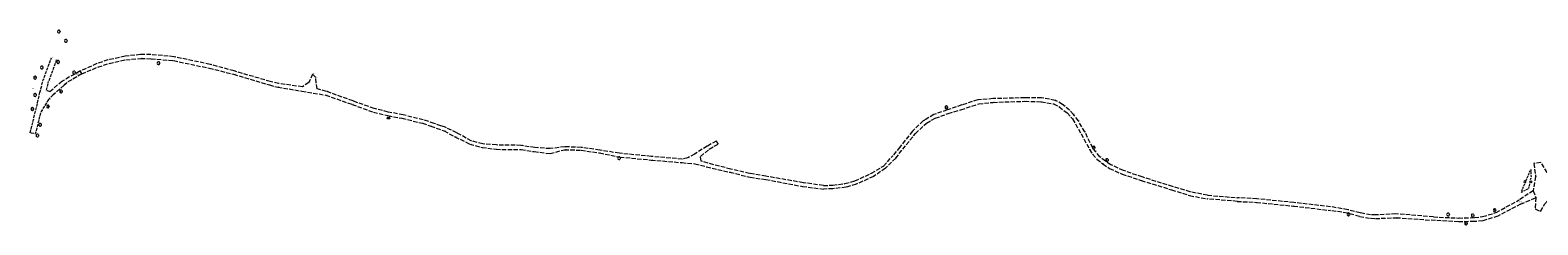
# Model space of a CAD drawing. Header units: metres. Extents: x 5550599 to 5555211, y 5707845 to 5713518.
# Tile 29 of 31: x 5551875 to 5552653, y 5711332 to 5711433. Entities that reach past the tile are written whole.
import ezdxf
from ezdxf.enums import TextEntityAlignment as Align

# ---------------------------------------------------------------- set-up
doc = ezdxf.new("R2010")
doc.units = ezdxf.units.M
doc.header["$MEASUREMENT"] = 0
for name, pattern in [('2 1', [3, 2, -1]), ('2.25_0.75', [3, 2.25, -0.75]), ('3 1', [4, 3, -1])]:
    doc.linetypes.add(name, pattern=pattern)
for name, color, linetype, lineweight in [('EGBADR_O - Numer porządkowy', 7, 'Continuous', 15), ('jezdnia', 7, 'Continuous', 15), ('OTKJ - Jezdnia', 7, 'Continuous', 15), ('OTKJ_O - Jezdnia', 7, 'Continuous', 15), ('OTZG - Drzewo iglaste', 7, 'Continuous', 15), ('OTZK - Zadrzewienie lub zakrzewienie', 7, 'Continuous', 15), ('OTZL - Drzewo liściaste', 7, 'Continuous', 15)]:
    doc.layers.add(name, color=color, linetype=linetype, lineweight=lineweight)
doc.styles.add('MapaZas', font='arial.ttf', dxfattribs={"width": 0.87, "height": 0.9})

# ---------------------------------------------------------------- blocks, each defined once
blk = doc.blocks.new('OTZG')
at = {"layer": 'OTZG - Drzewo iglaste', "color": 96, "linetype": 'Continuous', "lineweight": 18, "true_color": 0x008700}
for p, q in [((-1.6, -0.5), (-0.5, 0.2)), ((-1, 1.3), (0, 0.6)), ((-0.5, 0.2), (-1, 1.3)), ((0, 0.6), (1, 1.3)), ((1, 1.3), (0.5, 0.2)), ((0.5, 0.2), (1.6, -0.5)), ((-0.3, -0.5), (-1.6, -0.5)), ((0, -1.6), (-0.3, -0.5)), ((0.3, -0.5), (0, -1.6)), ((1.6, -0.5), (0.3, -0.5))]:
    blk.add_line(p, q, dxfattribs=at)
at = {"layer": 'OTZG - Drzewo iglaste', "color": 96, "linetype": 'Continuous', "lineweight": 18, "true_color": 0x008700, "flags": 128}
blk.add_lwpolyline([(0, 0, 1), (0, 0, 1), (0, 0)], format="xyb", dxfattribs=at)
blk = doc.blocks.new('OTZL')
at = {"layer": 'OTZL - Drzewo liściaste', "color": 96, "linetype": 'Continuous', "lineweight": 18, "true_color": 0x008700, "flags": 128}
blk.add_lwpolyline([(0, 0, 1), (0.1, 0, 1), (0, 0)], format="xyb", dxfattribs=at)
at = {"layer": 'OTZL - Drzewo liściaste', "color": 96, "linetype": 'Continuous', "lineweight": 18, "true_color": 0x008700}
for centre, start, end in [((-0.6, 0.5), 84, 204), ((0.2, 0.8), 12, 132), ((0.8, 0), 300, 60), ((-0.6, -0.5), 156, 276), ((0.2, -0.8), 228, 348)]:
    blk.add_arc(centre, 0.7, start, end, dxfattribs=at)
blk = doc.blocks.new('OTZK_4')
at = {"layer": 'OTZK - Zadrzewienie lub zakrzewienie', "color": 7, "linetype": 'Continuous', "lineweight": 18}
blk.add_circle((3, 0), 1, dxfattribs=at)
blk.add_arc((-3, 0), 1, 318.5904, 221.4096, dxfattribs=at)

msp = doc.modelspace()

# ---------------------------------------------------------------- linework, layer by layer
at = {"layer": 'jezdnia', "color": 7, "linetype": '2.25_0.75', "lineweight": 18}
for p, q in [((5551885.42, 5711401.17), (5551891.22, 5711406.09)), ((5551900.87, 5711411.6), (5551901.87, 5711410.26)), ((5552101.89, 5711373.99), (5552108.24, 5711372.32)), ((5552497.58, 5711344.46), (5552482.06, 5711345.7)), ((5552482.33, 5711347.63), (5552497.71, 5711346.34)), ((5552650.2, 5711349.95), (5552642.9, 5711345.16)), ((5552643.73, 5711343.03), (5552651.55, 5711346.38))]:
    msp.add_line(p, q, dxfattribs=at)
for points in [[(5552023.19, 5711402.58), (5552022.69, 5711405.68), (5552022.49, 5711408.44), (5552020.79, 5711410.17), (5552018.95, 5711405.8), (5552015.6, 5711403.56), (5552003.36, 5711405.32), (5551999.06, 5711406.28), (5551980.46, 5711411.77), (5551968, 5711415.18), (5551949.4, 5711419.11), (5551937.46, 5711420.23), (5551932.23, 5711420.21), (5551924.3, 5711419.39), (5551915.35, 5711417.43), (5551909.57, 5711415.56), (5551900.87, 5711411.6)], [(5551901.87, 5711410.26), (5551910.21, 5711413.79), (5551916.02, 5711415.68), (5551924.56, 5711417.55), (5551932.32, 5711418.25), (5551937.66, 5711418.06), (5551949.24, 5711417.11), (5551967.58, 5711413.22), (5551980.08, 5711410.07), (5551998.59, 5711404.55), (5552002.9, 5711403.47), (5552015.32, 5711401.36), (5552027.65, 5711399.32), (5552041.24, 5711394.5), (5552052.24, 5711390.52), (5552059.71, 5711388.69)], [(5551901.87, 5711410.26), (5551894.11, 5711405.69), (5551892.76, 5711404.46), (5551887, 5711399.35)], [(5551900.87, 5711411.6), (5551892.81, 5711407.1), (5551891.22, 5711406.09)], [(5552059.88, 5711390.58), (5552052.62, 5711392.31), (5552041.73, 5711396.29), (5552028.02, 5711401.22), (5552023.19, 5711402.58)], [(5552388.2, 5711397.96), (5552371.72, 5711397.47), (5552363.84, 5711396.83), (5552355.58, 5711394.22), (5552348.04, 5711391.62)], [(5552423.17, 5711372.02), (5552419.03, 5711380.34), (5552415.7, 5711385.94), (5552413.23, 5711389.34), (5552411.18, 5711391.51), (5552407.57, 5711394.5), (5552403.77, 5711396.58), (5552396.71, 5711397.88), (5552388.2, 5711397.96)], [(5552102.67, 5711375.68), (5552095.26, 5711379.85), (5552088.97, 5711382.86), (5552087.08, 5711383.42), (5552083.61, 5711384.66), (5552077.94, 5711386.57), (5552067.67, 5711389.06), (5552059.88, 5711390.58)], [(5552348.04, 5711391.62), (5552341.18, 5711389.26), (5552336.34, 5711386.44), (5552335.7, 5711386.01), (5552330.12, 5711380.68), (5552323.68, 5711372.48), (5552319.99, 5711367.98)], [(5552321.51, 5711366.74), (5552325.13, 5711371.31), (5552331.68, 5711379.5), (5552337.46, 5711384.81), (5552341.93, 5711387.42), (5552348.64, 5711389.78)], [(5552348.64, 5711389.78), (5552355.15, 5711391.71), (5552364.32, 5711394.79), (5552371.78, 5711395.57), (5552388.12, 5711396.13)], [(5552388.12, 5711396.13), (5552396.57, 5711395.86), (5552402.88, 5711394.72), (5552405.79, 5711393.24), (5552409.9, 5711390.09), (5552412.69, 5711386.98), (5552417.17, 5711379.32), (5552421.5, 5711371.18)], [(5552059.71, 5711388.69), (5552066.89, 5711387.34), (5552077.47, 5711384.79), (5552081.84, 5711383.33), (5552088.68, 5711380.8), (5552094.29, 5711377.83), (5552101.89, 5711373.99)], [(5552135.53, 5711372.19), (5552128.31, 5711373.34), (5552115.67, 5711373.55), (5552108.59, 5711374.15), (5552102.67, 5711375.68)], [(5552224.81, 5711364.13), (5552221.19, 5711365.24), (5552220.93, 5711367.64), (5552225.39, 5711371.43), (5552230.12, 5711374.17), (5552229.03, 5711375.56), (5552224.26, 5711372.93), (5552217.86, 5711368.87), (5552214.3, 5711366.87), (5552211.48, 5711366.23), (5552195.53, 5711367.65)], [(5552108.24, 5711372.32), (5552115.48, 5711371.32), (5552128.42, 5711371.25), (5552135.14, 5711370.12)], [(5552135.14, 5711370.12), (5552143.33, 5711369.15), (5552150.76, 5711371.11), (5552159.33, 5711370.88), (5552168.83, 5711369.46), (5552179.32, 5711367.35), (5552195.4, 5711365.8)], [(5552195.53, 5711367.65), (5552179.07, 5711369.28), (5552168.92, 5711370.92), (5552159.38, 5711372.29), (5552150.91, 5711372.64), (5552143.4, 5711371.67), (5552135.53, 5711372.19)], [(5552195.4, 5711365.8), (5552211.26, 5711364.44), (5552218.01, 5711363.86), (5552223.98, 5711362.31)], [(5552284.26, 5711352.64), (5552289.05, 5711352.82), (5552295.32, 5711353.61), (5552300.43, 5711355.04), (5552308.97, 5711358.94), (5552315.23, 5711362.69), (5552319.99, 5711367.98)], [(5552321.51, 5711366.74), (5552316.21, 5711361.53), (5552310.05, 5711357.28), (5552301.12, 5711353.28), (5552295.95, 5711351.7), (5552289.11, 5711350.98), (5552284.3, 5711350.79)], [(5552421.5, 5711371.18), (5552423.05, 5711368.78), (5552425.3, 5711366.18), (5552428.33, 5711363.77), (5552431.84, 5711361.4), (5552438.23, 5711358.53), (5552448.06, 5711355.25), (5552463.72, 5711350.39), (5552473.08, 5711347.47), (5552482.06, 5711345.7)], [(5552482.33, 5711347.63), (5552473.41, 5711349.34), (5552464.31, 5711352.05), (5552448.61, 5711357.05), (5552438.97, 5711360.34), (5552432.51, 5711363.36), (5552429.61, 5711365.2), (5552426.83, 5711367.52), (5552424.51, 5711370.26), (5552423.17, 5711372.02)], [(5552223.98, 5711362.31), (5552236.08, 5711359.51), (5552246.44, 5711356.92), (5552254.52, 5711355.74), (5552273.42, 5711352.17), (5552284.3, 5711350.79)], [(5552284.26, 5711352.64), (5552273.83, 5711354.07), (5552254.64, 5711357.41), (5552246.21, 5711358.83), (5552236.44, 5711361.09), (5552224.81, 5711364.13)], [(5552497.58, 5711344.46), (5552507.58, 5711343.9), (5552526.66, 5711342.02), (5552545.53, 5711339.77)], [(5552545.65, 5711341.69), (5552526.86, 5711343.85), (5552507.76, 5711345.78), (5552497.71, 5711346.34)], [(5552624.12, 5711336.57), (5552631.08, 5711338.67), (5552642.9, 5711345.16)], [(5552643.73, 5711343.03), (5552631.99, 5711336.81), (5552624.19, 5711334.38)], [(5552560.7, 5711336.64), (5552554.52, 5711338.33), (5552545.53, 5711339.77)], [(5552561, 5711338.57), (5552554.61, 5711340.13), (5552545.65, 5711341.69)], [(5552560.7, 5711336.64), (5552566.39, 5711335.76), (5552568.89, 5711335.57), (5552579.6, 5711336.02), (5552597.53, 5711334.77)], [(5552598.74, 5711336.42), (5552579.43, 5711338.02), (5552569.02, 5711337.46), (5552566.39, 5711337.46), (5552561, 5711338.57)], [(5552624.19, 5711334.38), (5552619.93, 5711334.03), (5552611.76, 5711333.92), (5552597.53, 5711334.77)], [(5552598.74, 5711336.42), (5552611.66, 5711335.83), (5552619.93, 5711336.09), (5552624.12, 5711336.57)]]:
    msp.add_lwpolyline(points, dxfattribs=at)
msp.add_lwpolyline([(5552665.21, 5711355.24), (5552664.23, 5711355.67), (5552661.46, 5711356.78), (5552657.48, 5711359.38), (5552654.1, 5711364.55), (5552650.6, 5711364.06), (5552651.42, 5711357.2), (5552650.2, 5711349.95), (5552651.55, 5711346.38), (5552651.24, 5711340.64), (5552654.04, 5711339.25), (5552656.18, 5711343.23), (5552659.27, 5711346.72), (5552661.75, 5711348.94), (5552662.95, 5711349.97), (5552660.58, 5711352.72), (5552661.96, 5711353.69), (5552663.35, 5711354.65), (5552665.21, 5711355.24)], close=True, dxfattribs=at)
at = {"layer": 'OTKJ - Jezdnia', "color": 7, "linetype": '3 1', "lineweight": 18, "ltscale": 0.5}
for p, q in [((5551888.76, 5711417.53), (5551884.74, 5711406.31)), ((5551887, 5711399.35), (5551884.72, 5711396.99))]:
    msp.add_line(p, q, dxfattribs=at)
at = {"layer": 'OTKJ - Jezdnia', "color": 7, "linetype": '3 1', "lineweight": 18, "ltscale": 0.5, "flags": 128}
for points in [[(5551880.31, 5711400.67), (5551882.03, 5711407.15), (5551886.22, 5711418.53)], [(5551885.42, 5711401.17), (5551885.22, 5711401.16), (5551883.64, 5711401.69), (5551884.74, 5711406.31)], [(5551884.72, 5711396.99), (5551880.7, 5711390.45), (5551877.94, 5711379.27), (5551875.27, 5711379.75), (5551879.03, 5711394.98), (5551880.31, 5711400.67)]]:
    msp.add_lwpolyline(points, dxfattribs=at)
at = {"layer": 'OTZK - Zadrzewienie lub zakrzewienie', "color": 7, "linetype": '2 1', "lineweight": 18, "ltscale": 0.5, "flags": 128}
msp.add_lwpolyline([(5552648.95, 5711360.94), (5552649.09, 5711357.27), (5552647.73, 5711351), (5552644.02, 5711349.07), (5552648.95, 5711360.94)], close=True, dxfattribs=at)

# ---------------------------------------------------------------- block references
at = {"layer": 'OTZG - Drzewo iglaste', "color": 96, "linetype": 'Continuous', "lineweight": 18, "true_color": 0x008700, "xscale": 0.5, "yscale": 0.5, "zscale": 0.5}
msp.add_blockref('OTZG', (5552060.04, 5711387.49), dxfattribs=at)
at = {"layer": 'OTZK - Zadrzewienie lub zakrzewienie', "color": 7, "linetype": 'Continuous', "lineweight": 18, "xscale": 0.5, "yscale": 0.5, "zscale": 0.5}
msp.add_blockref('OTZK_4', (5552647.45, 5711354.57), dxfattribs=at)
at = {"layer": 'OTZL - Drzewo liściaste', "color": 96, "linetype": 'Continuous', "lineweight": 18, "true_color": 0x008700, "xscale": 0.5, "yscale": 0.5, "zscale": 0.5}
for p in [(5551890.09, 5711432.1), (5551893.69, 5711427.34), (5551881.31, 5711413.54), (5551889.72, 5711416.36), (5551941.46, 5711415.77), (5551877.82, 5711408.31), (5551897.93, 5711411), (5551877.82, 5711399.4), (5551891.17, 5711401.2), (5551876.43, 5711392.12), (5551884.44, 5711393.42), (5552347.64, 5711392.97), (5551880.42, 5711383.99), (5551878.98, 5711378.42), (5552178.9, 5711366.75), (5552423.66, 5711372.18), (5552430.46, 5711365.75), (5552555.02, 5711337.72), (5552606.39, 5711337.67), (5552619.05, 5711337.19), (5552630.32, 5711339.9), (5552615.55, 5711333.06)]:
    msp.add_blockref('OTZL', p, dxfattribs=at)

# ---------------------------------------------------------------- texts
at = {"layer": 'EGBADR_O - Numer porządkowy', "color": 5, "linetype": 'Continuous', "lineweight": 18, "style": 'MapaZas', "width": 0.8}
for s, p in [('1254', (5551890.09, 5711432.1)), ('1258', (5551893.69, 5711427.34)), ('1088', (5551932.23, 5711420.21)), ('1084', (5551937.46, 5711420.23)), ('1255', (5551881.31, 5711413.54)), ('1234', (5551886.22, 5711418.53)), ('1235', (5551888.76, 5711417.53)), ('1256', (5551889.72, 5711416.36)), ('1093', (5551909.57, 5711415.56)), ('1094', (5551910.21, 5711413.79)), ('1092', (5551915.35, 5711417.43)), ('1091', (5551916.02, 5711415.68)), ('1089', (5551924.3, 5711419.39)), ('1090', (5551924.56, 5711417.55)), ('1087', (5551932.32, 5711418.25)), ('1086', (5551937.66, 5711418.06)), ('1085', (5551941.46, 5711415.77)), ('1082', (5551949.24, 5711417.11)), ('1083', (5551949.4, 5711419.11)), ('1081', (5551967.58, 5711413.22)), ('1080', (5551968, 5711415.18)), ('1253', (5551877.82, 5711408.31)), ('1233', (5551882.03, 5711407.15)), ('1232', (5551884.74, 5711406.31)), ('1100', (5551891.22, 5711406.09)), ('1099', (5551892.76, 5711404.46)), ('1098', (5551892.81, 5711407.1)), ('1097', (5551894.11, 5711405.69)), ('1257', (5551897.93, 5711411)), ('1095', (5551900.87, 5711411.6)), ('1096', (5551901.87, 5711410.26)), ('1078', (5551980.08, 5711410.07)), ('1079', (5551980.46, 5711411.77)), ('1077', (5551998.59, 5711404.55)), ('1076', (5551999.06, 5711406.28)), ('1074', (5552003.36, 5711405.32)), ('1071', (5552018.95, 5711405.8)), ('1070', (5552020.79, 5711410.17)), ('1069', (5552022.49, 5711408.44)), ('1068', (5552022.69, 5711405.68)), ('1236', (5551876.21, 5711402.54)), ('1246', (5551877.82, 5711399.4)), ('1229', (5551880.31, 5711400.67)), ('1231', (5551883.64, 5711401.69)), ('1224', (5551884.72, 5711396.99)), ('1230', (5551885.22, 5711401.16)), ('1103', (5551885.42, 5711401.17)), ('1102', (5551887, 5711399.35)), ('1101', (5551891.17, 5711401.2)), ('1075', (5552002.9, 5711403.47)), ('1073', (5552015.32, 5711401.36)), ('1072', (5552015.6, 5711403.56)), ('1067', (5552023.19, 5711402.58)), ('1065', (5552027.65, 5711399.32)), ('1066', (5552028.02, 5711401.22)), ('972', (5552363.84, 5711396.83)), ('971', (5552371.72, 5711397.47)), ('968', (5552388.2, 5711397.96)), ('967', (5552396.71, 5711397.88)), ('964', (5552403.77, 5711396.58)), ('1245', (5551876.43, 5711392.12)), ('1228', (5551879.03, 5711394.98)), ('1225', (5551880.7, 5711390.45)), ('1241', (5551884.44, 5711393.42)), ('1064', (5552041.24, 5711394.5)), ('1063', (5552041.73, 5711396.29)), ('1061', (5552052.24, 5711390.52)), ('1062', (5552052.62, 5711392.31)), ('1059', (5552059.71, 5711388.69)), ('1058', (5552059.88, 5711390.58)), ('1057', (5552067.67, 5711389.06)), ('980', (5552341.18, 5711389.26)), ('977', (5552347.64, 5711392.97)), ('976', (5552348.04, 5711391.62)), ('978', (5552348.64, 5711389.78)), ('974', (5552355.15, 5711391.71)), ('975', (5552355.58, 5711394.22)), ('973', (5552364.32, 5711394.79)), ('970', (5552371.78, 5711395.57)), ('969', (5552388.12, 5711396.13)), ('966', (5552396.57, 5711395.86)), ('965', (5552402.88, 5711394.72)), ('962', (5552405.79, 5711393.24)), ('963', (5552407.57, 5711394.5)), ('960', (5552409.9, 5711390.09)), ('961', (5552411.18, 5711391.51)), ('958', (5552413.23, 5711389.34)), ('1242', (5551880.42, 5711383.99)), ('1060', (5552060.04, 5711387.49)), ('1056', (5552066.89, 5711387.34)), ('1055', (5552077.47, 5711384.79)), ('1054', (5552077.94, 5711386.57)), ('1051', (5552081.84, 5711383.33)), ('1053', (5552083.61, 5711384.66)), ('1052', (5552087.08, 5711383.42)), ('1049', (5552088.68, 5711380.8)), ('1050', (5552088.97, 5711382.86)), ('981', (5552335.7, 5711386.01)), ('983', (5552336.34, 5711386.44)), ('982', (5552337.46, 5711384.81)), ('979', (5552341.93, 5711387.42)), ('959', (5552412.69, 5711386.98)), ('957', (5552415.7, 5711385.94)), ('1227', (5551875.27, 5711379.75)), ('1226', (5551877.94, 5711379.27)), ('1243', (5551878.98, 5711378.42)), ('1048', (5552094.29, 5711377.83)), ('1047', (5552095.26, 5711379.85)), ('1044', (5552101.89, 5711373.99)), ('1046', (5552102.01, 5711373.69)), ('1045', (5552102.67, 5711375.68)), ('1042', (5552108.59, 5711374.15)), ('1041', (5552115.67, 5711373.55)), ('1039', (5552128.31, 5711373.34)), ('1016', (5552229.03, 5711375.56)), ('1017', (5552230.12, 5711374.17)), ('984', (5552330.12, 5711380.68)), ('985', (5552331.68, 5711379.5)), ('955', (5552417.17, 5711379.32)), ('956', (5552419.03, 5711380.34)), ('1043', (5552108.24, 5711372.32)), ('1040', (5552115.48, 5711371.32)), ('1038', (5552128.42, 5711371.25)), ('1037', (5552135.14, 5711370.12)), ('1036', (5552135.53, 5711372.19)), ('1035', (5552143.33, 5711369.15)), ('1034', (5552143.4, 5711371.67)), ('1032', (5552150.76, 5711371.11)), ('1033', (5552150.91, 5711372.64)), ('1028', (5552159.33, 5711370.88)), ('1029', (5552159.38, 5711372.29)), ('1030', (5552168.83, 5711369.46)), ('1031', (5552168.92, 5711370.92)), ('1026', (5552178.9, 5711366.75)), ('1027', (5552179.07, 5711369.28)), ('1025', (5552179.32, 5711367.35)), ('1024', (5552195.4, 5711365.8)), ('1023', (5552195.53, 5711367.65)), ('1021', (5552211.48, 5711366.23)), ('1020', (5552214.3, 5711366.87)), ('1019', (5552217.86, 5711368.87)), ('1013', (5552220.93, 5711367.64)), ('1012', (5552221.19, 5711365.24)), ('1015', (5552224.26, 5711372.93)), ('1014', (5552225.39, 5711371.43)), ('988', (5552319.99, 5711367.98)), ('989', (5552321.51, 5711366.74)), ('987', (5552323.68, 5711372.48)), ('986', (5552325.13, 5711371.31)), ('954', (5552421.5, 5711371.18)), ('950', (5552423.05, 5711368.78)), ('952', (5552423.17, 5711372.02)), ('953', (5552423.66, 5711372.18)), ('951', (5552424.51, 5711370.26)), ('949', (5552425.3, 5711366.18)), ('948', (5552426.83, 5711367.52)), ('947', (5552430.46, 5711365.75)), ('1022', (5552211.26, 5711364.44)), ('1018', (5552218.01, 5711363.86)), ('1010', (5552223.98, 5711362.31)), ('1011', (5552224.81, 5711364.13)), ('1009', (5552236.08, 5711359.51)), ('1008', (5552236.44, 5711361.09)), ('1006', (5552246.21, 5711358.83)), ('993', (5552308.97, 5711358.94)), ('991', (5552315.23, 5711362.69)), ('990', (5552316.21, 5711361.53)), ('945', (5552428.33, 5711363.77)), ('946', (5552429.61, 5711365.2)), ('944', (5552431.84, 5711361.4)), ('943', (5552432.51, 5711363.36)), ('942', (5552438.23, 5711358.53)), ('941', (5552438.97, 5711360.34)), ('873', (5552648.95, 5711360.94)), ('889', (5552650.6, 5711364.06)), ('1007', (5552246.44, 5711356.92)), ('1004', (5552254.52, 5711355.74)), ('1005', (5552254.64, 5711357.41)), ('1003', (5552273.42, 5711352.17)), ('1002', (5552273.83, 5711354.07)), ('1001', (5552284.26, 5711352.64)), ('1000', (5552284.3, 5711350.79)), ('999', (5552289.05, 5711352.82)), ('998', (5552289.11, 5711350.98)), ('997', (5552295.32, 5711353.61)), ('996', (5552295.95, 5711351.7)), ('994', (5552300.43, 5711355.04)), ('995', (5552301.12, 5711353.28)), ('992', (5552310.05, 5711357.28)), ('939', (5552448.06, 5711355.25)), ('940', (5552448.61, 5711357.05)), ('938', (5552463.72, 5711350.39)), ('937', (5552464.31, 5711352.05)), ('875', (5552647.73, 5711351)), ('874', (5552649.09, 5711357.27)), ('891', (5552650.2, 5711349.95)), ('890', (5552651.42, 5711357.2)), ('935', (5552473.08, 5711347.47)), ('936', (5552473.41, 5711349.34)), ('933', (5552482.06, 5711345.7)), ('934', (5552482.33, 5711347.63)), ('932', (5552497.58, 5711344.46)), ('931', (5552497.71, 5711346.34)), ('930', (5552507.58, 5711343.9)), ('929', (5552507.76, 5711345.78)), ('928', (5552526.66, 5711342.02)), ('927', (5552526.86, 5711343.85)), ('898', (5552642.9, 5711345.16)), ('899', (5552643.73, 5711343.03)), ('876', (5552644.02, 5711349.07)), ('892', (5552651.55, 5711346.38)), ('925', (5552545.53, 5711339.77)), ('926', (5552545.65, 5711341.69)), ('923', (5552554.52, 5711338.33)), ('922', (5552554.61, 5711340.13)), ('924', (5552555.02, 5711337.72)), ('920', (5552560.7, 5711336.64)), ('921', (5552561, 5711338.57)), ('917', (5552566.39, 5711337.46)), ('916', (5552566.39, 5711335.76)), ('918', (5552568.89, 5711335.57)), ('919', (5552569.02, 5711337.46)), ('914', (5552579.43, 5711338.02)), ('915', (5552579.6, 5711336.02)), ('912', (5552597.53, 5711334.77)), ('913', (5552598.74, 5711336.42)), ('909', (5552606.39, 5711337.67)), ('910', (5552611.66, 5711335.83)), ('908', (5552619.05, 5711337.19)), ('904', (5552619.93, 5711336.09)), ('903', (5552624.12, 5711336.57)), ('902', (5552624.19, 5711334.38)), ('906', (5552630.32, 5711339.9)), ('901', (5552631.08, 5711338.67)), ('900', (5552631.99, 5711336.81)), ('893', (5552651.24, 5711340.64)), ('911', (5552611.76, 5711333.92)), ('907', (5552615.55, 5711333.06)), ('905', (5552619.93, 5711334.03))]:
    msp.add_text(s, height=0.3, dxfattribs=at).set_placement(p)
at = {"layer": 'OTKJ_O - Jezdnia', "color": 7, "linetype": 'Continuous', "lineweight": 18, "style": 'MapaZas', "width": 0.87}
for s, p in [('j.zw.', (5551899.69, 5711410.26)), ('j.gr.', (5552644.1, 5711344.43))]:
    msp.add_text(s, height=0.75, rotation=357.76131, dxfattribs=at).set_placement(p, align=Align.MIDDLE_CENTER)

doc.saveas('drawing.dxf')
